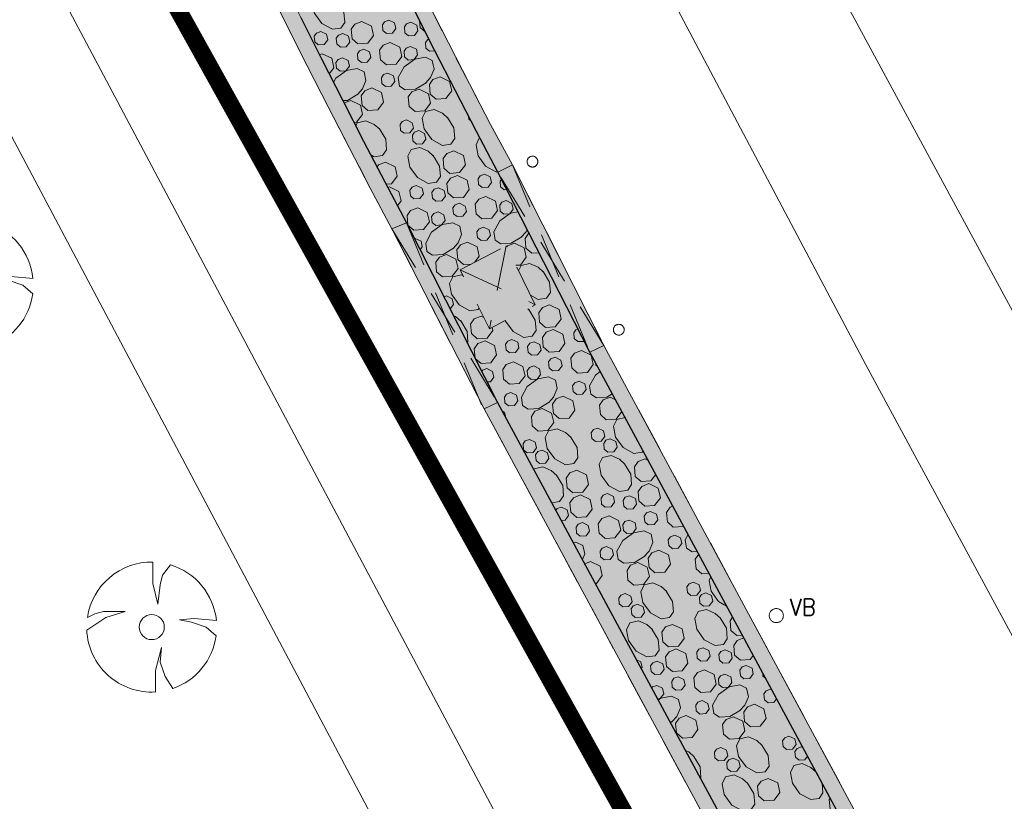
# Model space of a CAD drawing. Header units: metres. Extents: x 148376 to 148659, y 486220 to 486523.
# Tile 16 of 22: x 148426 to 148460, y 486405 to 486432. Entities that reach past the tile are written whole.
import ezdxf

# ---------------------------------------------------------------- set-up
doc = ezdxf.new("R2010")
doc.units = ezdxf.units.M
doc.header["$MEASUREMENT"] = 0
doc.linetypes.add('DGN Style 2', pattern=[2.6208, 1.57248, -1.04832])
for name, color, linetype, lineweight in [('008 Betongrassteen gras', 254, 'Continuous', 0), ('BWR-best-situatie', 2, 'Continuous', 13), ('BWR-nieuw-raster-asfaltweg 60%', 253, 'Continuous', 30), ('BWR-nieuw-raster-betongranulaat 20%', 254, 'Continuous', 30), ('BWR-verw-situatie', 214, 'DGN Style 2', 13), ('TOP-L-topo objecten punt', 7, 'Continuous', 0), ('TOP-L-topo objecten vlak', 7, 'Continuous', 0), ('WVB-alg-werkgrens', 6, 'Continuous', 53), ('WVB-pen-dik 013', 1, 'Continuous', 0), ('WVB-raster-80%', 252, 'Continuous', 30)]:
    doc.layers.add(name, color=color, linetype=linetype, lineweight=lineweight)
doc.styles.add('Style-STANDARD', font='STANDARD.shx')

# ---------------------------------------------------------------- blocks, each defined once
blk = doc.blocks.new('BBOOM')
at = {"layer": 'BWR-best-situatie'}
for p, q in [((0.016, 0.603), (0.016, 0.9)), ((0.016, 0.804), (0.016, 0.871)), ((0.26, 0.861), (0.15, 0.72)), ((0.15, 0.72), (0.116, 0.586)), ((0.083, 0.318), (0.016, 0.603)), ((0.116, 0.586), (0.083, 0.318)), ((-0.787, 0.185), (-0.89, 0.134)), ((-0.67, 0.217), (-0.787, 0.185)), ((-0.368, 0.218), (-0.67, 0.217)), ((-0.637, 0.135), (-0.368, 0.218)), ((-0.9, -0.042), (-0.637, 0.135)), ((0.384, 0.1), (0.586, 0.117)), ((0.551, 0.067), (0.384, 0.1)), ((0.752, 0), (0.551, 0.067)), ((0.586, 0.117), (0.895, 0.092)), ((0.89, -0.121), (0.752, 0)), ((0.133, -0.283), (0.05, -0.603)), ((0.116, -0.484), (0.133, -0.283)), ((0.184, -0.685), (0.116, -0.484)), ((0.05, -0.603), (0.051, -0.899)), ((0.293, -0.851), (0.184, -0.685))]:
    blk.add_line(p, q, dxfattribs=at)
blk.add_circle((0, 0), 0.174, dxfattribs=at)
for start, end in [(88.9495, 171.4867), (5.8447, 73.1614), (182.6375, 273.2485), (289.0687, 352.197)]:
    blk.add_arc((-0.001, 0), 0.9, start, end, dxfattribs=at)
blk = doc.blocks.new('10')
at = {"color": 0, "linetype": 'ByBlock', "lineweight": -2}
blk.add_circle((0, 0), 0.125, dxfattribs=at)
blk = doc.blocks.new('14_1')
at = {"color": 0, "linetype": 'ByBlock', "lineweight": -2}
blk.add_circle((0, 0), 0.25, dxfattribs=at)
at = {"color": 0, "linetype": 'ByBlock', "lineweight": -2, "style": 'Style-STANDARD'}
blk.add_text('VB', height=0.6, dxfattribs=at).set_placement((0.483, 0))

msp = doc.modelspace()

# ---------------------------------------------------------------- hatches: boundary and pattern name
at = {"layer": 'BWR-nieuw-raster-asfaltweg 60%', "extrusion": (0, 0, -1)}
h = msp.add_hatch(color=256, dxfattribs=at)
h.paths.add_polyline_path([(-148500.629, 486315.996, 0.075791), (-148502.133, 486317.881), (-148492.925, 486333.76), (-148445.954, 486420.921), (-148442.772, 486427.144), (-148442.034, 486428.549), (-148441.303, 486429.958), (-148440.579, 486431.37), (-148439.862, 486432.785), (-148439.151, 486434.204), (-148438.447, 486435.626), (-148437.75, 486437.052), (-148437.06, 486438.481), (-148436.376, 486439.913), (-148435.7, 486441.349), (-148435.03, 486442.787), (-148434.367, 486444.229), (-148433.711, 486445.674), (-148433.062, 486447.122), (-148432.42, 486448.574), (-148431.785, 486450.028), (-148431.157, 486451.485), (-148430.536, 486452.946), (-148429.922, 486454.409), (-148429.847, 486454.591), (-148426.813, 486452.432), (-148427.269, 486451.348), (-148427.895, 486449.879), (-148428.529, 486448.413), (-148429.169, 486446.95), (-148429.816, 486445.49), (-148430.471, 486444.033), (-148431.132, 486442.58), (-148431.801, 486441.129), (-148432.476, 486439.682), (-148433.159, 486438.238), (-148433.848, 486436.797), (-148434.544, 486435.36), (-148435.247, 486433.926), (-148435.957, 486432.496), (-148436.674, 486431.068), (-148437.398, 486429.645), (-148438.128, 486428.225), (-148438.866, 486426.808), (-148439.61, 486425.395), (-148442.766, 486419.177), (-148489.781, 486332.064), (-148495.164, 486322.16), (-148496.07, 486320.429), (-148496.893, 486318.657), (-148497.719, 486316.637)])
h.paths.add_polyline_path([(-148442.486, 486421.728), (-148444.068, 486422.559), (-148443.063, 486424.594), (-148441.463, 486423.767)], flags=16)
at = {"layer": 'BWR-nieuw-raster-betongranulaat 20%', "extrusion": (0, 0, -1)}
msp.add_hatch(color=256, dxfattribs=at).paths.add_polyline_path([(-148500.629, 486315.996, 0.190299), (-148505.225, 486319.658), (-148509.534, 486320.975), (-148505.408, 486321.923), (-148505.262, 486321.958), (-148504.823, 486322.074), (-148504.388, 486322.206), (-148503.958, 486322.352), (-148503.534, 486322.514), (-148503.115, 486322.691), (-148502.703, 486322.882), (-148502.298, 486323.088), (-148501.9, 486323.308), (-148501.511, 486323.542), (-148501.129, 486323.789), (-148500.757, 486324.05), (-148500.394, 486324.323), (-148500.041, 486324.609), (-148499.699, 486324.908), (-148499.367, 486325.218), (-148499.046, 486325.54), (-148498.737, 486325.873), (-148498.439, 486326.216), (-148498.154, 486326.57), (-148497.882, 486326.934), (-148495.739, 486329.93), (-148495.299, 486329.666), (-148492.925, 486333.76), (-148445.954, 486420.921), (-148442.772, 486427.144), (-148442.034, 486428.549), (-148441.303, 486429.958), (-148440.579, 486431.37), (-148439.862, 486432.785), (-148439.151, 486434.204), (-148438.447, 486435.626), (-148437.75, 486437.052), (-148437.06, 486438.481), (-148436.376, 486439.913), (-148435.7, 486441.349), (-148435.03, 486442.787), (-148434.367, 486444.229), (-148433.711, 486445.674), (-148433.062, 486447.122), (-148432.42, 486448.574), (-148431.785, 486450.028), (-148431.157, 486451.485), (-148430.536, 486452.946), (-148429.922, 486454.409), (-148429.847, 486454.591), (-148426.813, 486452.432), (-148427.269, 486451.348), (-148427.895, 486449.879), (-148428.529, 486448.413), (-148429.169, 486446.95), (-148429.816, 486445.49), (-148430.471, 486444.033), (-148431.132, 486442.58), (-148431.801, 486441.129), (-148432.476, 486439.682), (-148433.159, 486438.238), (-148433.848, 486436.797), (-148434.544, 486435.36), (-148435.247, 486433.926), (-148435.957, 486432.496), (-148436.674, 486431.068), (-148437.398, 486429.645), (-148438.128, 486428.225), (-148438.866, 486426.808), (-148439.61, 486425.395), (-148442.766, 486419.177), (-148489.781, 486332.064), (-148495.164, 486322.16), (-148496.07, 486320.429), (-148496.893, 486318.657), (-148497.719, 486316.637)])
at = {"layer": 'WVB-raster-80%', "lineweight": 0}
for points in [[(148430.293, 486454.908), (148429.847, 486454.591), (148429.922, 486454.409), (148430.536, 486452.946), (148431.157, 486451.485), (148431.785, 486450.028), (148432.42, 486448.574), (148433.062, 486447.122), (148433.711, 486445.674), (148434.367, 486444.229), (148435.03, 486442.787), (148435.7, 486441.349), (148436.376, 486439.913), (148437.06, 486438.481), (148437.75, 486437.052), (148438.447, 486435.626), (148439.151, 486434.204), (148439.862, 486432.785), (148440.579, 486431.37), (148441.303, 486429.958), (148442.034, 486428.549), (148442.772, 486427.144), (148443.279, 486427.398), (148442.52, 486428.791), (148441.786, 486430.203), (148441.059, 486431.618), (148440.339, 486433.037), (148439.626, 486434.459), (148438.92, 486435.884), (148438.221, 486437.313), (148437.528, 486438.746), (148436.843, 486440.181), (148436.164, 486441.62), (148435.493, 486443.063), (148434.828, 486444.508), (148434.171, 486445.957), (148433.52, 486447.409), (148432.876, 486448.863), (148432.24, 486450.321), (148431.611, 486451.783), (148430.988, 486453.247), (148430.373, 486454.714)], [(148426.813, 486452.432), (148426.349, 486452.101), (148426.807, 486451.012), (148427.431, 486449.55), (148428.062, 486448.091), (148428.7, 486446.635), (148429.345, 486445.182), (148429.997, 486443.732), (148430.656, 486442.286), (148431.322, 486440.842), (148431.995, 486439.402), (148432.674, 486437.965), (148433.361, 486436.531), (148434.054, 486435.101), (148434.755, 486433.674), (148435.462, 486432.25), (148436.176, 486430.83), (148436.897, 486429.413), (148437.624, 486428), (148438.359, 486426.59), (148439.107, 486425.187), (148439.61, 486425.395), (148438.866, 486426.808), (148438.128, 486428.225), (148437.398, 486429.645), (148436.674, 486431.068), (148435.957, 486432.496), (148435.247, 486433.926), (148434.544, 486435.36), (148433.848, 486436.797), (148433.159, 486438.238), (148432.476, 486439.682), (148431.801, 486441.129), (148431.132, 486442.58), (148430.471, 486444.033), (148429.816, 486445.49), (148429.169, 486446.95), (148428.529, 486448.413), (148427.895, 486449.879), (148427.269, 486451.348)], [(148446.445, 486421.144), (148493.377, 486334.1), (148495.739, 486329.93), (148495.299, 486329.666), (148492.925, 486333.76), (148445.954, 486420.921)], [(148442.766, 486419.177), (148489.781, 486332.064), (148495.164, 486322.16), (148496.07, 486320.429), (148496.893, 486318.657), (148497.719, 486316.637), (148497.209, 486316.442), (148496.887, 486317.254), (148496.55, 486318.059), (148496.198, 486318.858), (148495.831, 486319.651), (148495.45, 486320.437), (148495.321, 486320.691), (148489.319, 486331.796), (148464.831, 486377.189), (148442.299, 486418.955)]]:
    msp.add_hatch(color=256, dxfattribs=at).paths.add_polyline_path(points, flags=0)

# ---------------------------------------------------------------- linework, layer by layer
at = {"layer": '008 Betongrassteen gras', "flags": 128}
for points in [[(148443.279, 486427.398), (148446.445, 486421.144), (148445.954, 486420.921), (148442.772, 486427.144)], [(148439.61, 486425.395), (148442.766, 486419.177), (148442.299, 486418.955), (148439.107, 486425.187)]]:
    msp.add_lwpolyline(points, close=True, dxfattribs=at)
at = {"layer": '008 Betongrassteen gras'}
for points in [[(148443.279, 486427.398), (148446.445, 486421.144), (148442.772, 486427.144), (148445.954, 486420.921)], [(148439.61, 486425.395), (148442.766, 486419.177), (148439.107, 486425.187), (148442.299, 486418.955)]]:
    msp.add_solid(points, dxfattribs=at)
at = {"layer": 'BWR-nieuw-raster-betongranulaat 20%', "flags": 128}
for points in [[(148492.925, 486333.76), (148445.954, 486420.921), (148442.772, 486427.144), (148442.034, 486428.549), (148441.303, 486429.958), (148440.579, 486431.37), (148439.862, 486432.785)], [(148435.957, 486432.496), (148436.674, 486431.068), (148437.398, 486429.645), (148438.128, 486428.225), (148438.866, 486426.808), (148439.61, 486425.395), (148442.766, 486419.177), (148489.781, 486332.064)]]:
    msp.add_lwpolyline(points, dxfattribs=at)
at = {"layer": 'BWR-verw-situatie'}
for p, q in [((148446.445, 486421.144), (148442.772, 486427.144)), ((148443.279, 486427.398), (148446.445, 486421.144)), ((148443.279, 486427.398), (148445.954, 486420.921)), ((148439.107, 486425.187), (148442.766, 486419.177)), ((148439.61, 486425.395), (148442.211, 486419.094)), ((148443.063, 486424.594), (148442.486, 486421.728)), ((148441.463, 486423.767), (148444.068, 486422.559))]:
    msp.add_line(p, q, dxfattribs=at)
at = {"layer": 'BWR-verw-situatie', "flags": 128}
for points in [[(148443.279, 486427.398), (148442.52, 486428.791), (148441.786, 486430.203), (148441.059, 486431.618), (148440.339, 486433.037), (148439.626, 486434.459), (148438.92, 486435.884), (148438.221, 486437.313), (148437.528, 486438.746), (148436.843, 486440.181), (148436.164, 486441.62), (148435.493, 486443.063), (148434.828, 486444.508), (148434.171, 486445.957), (148433.52, 486447.409), (148432.876, 486448.863), (148432.24, 486450.321), (148431.611, 486451.783), (148430.988, 486453.247), (148430.373, 486454.714), (148430.293, 486454.908)], [(148445.954, 486420.921), (148442.772, 486427.144), (148442.034, 486428.549), (148441.303, 486429.958), (148440.579, 486431.37), (148439.862, 486432.785), (148439.151, 486434.204), (148438.447, 486435.626), (148437.75, 486437.052), (148437.06, 486438.481), (148436.376, 486439.913), (148435.7, 486441.349), (148435.03, 486442.787), (148434.367, 486444.229), (148433.711, 486445.674), (148433.062, 486447.122), (148432.42, 486448.574), (148431.785, 486450.028), (148431.157, 486451.485), (148430.536, 486452.946), (148429.922, 486454.409), (148429.847, 486454.591)], [(148426.813, 486452.432), (148427.269, 486451.348), (148427.895, 486449.879), (148428.529, 486448.413), (148429.169, 486446.95), (148429.816, 486445.49), (148430.471, 486444.033), (148431.132, 486442.58), (148431.801, 486441.129), (148432.476, 486439.682), (148433.159, 486438.238), (148433.848, 486436.797), (148434.544, 486435.36), (148435.247, 486433.926), (148435.957, 486432.496), (148436.674, 486431.068), (148437.398, 486429.645), (148438.128, 486428.225), (148438.866, 486426.808), (148439.61, 486425.395), (148442.766, 486419.177)], [(148442.299, 486418.955), (148439.107, 486425.187), (148438.359, 486426.59), (148437.624, 486428), (148436.897, 486429.413), (148436.176, 486430.83), (148435.462, 486432.25), (148434.755, 486433.674), (148434.054, 486435.101), (148433.361, 486436.531), (148432.674, 486437.965), (148431.995, 486439.402), (148431.322, 486440.842), (148430.656, 486442.286), (148429.997, 486443.732), (148429.345, 486445.182), (148428.7, 486446.635), (148428.062, 486448.091), (148427.431, 486449.55), (148426.807, 486451.012), (148426.349, 486452.101)], [(148443.279, 486427.398), (148442.772, 486427.144)], [(148439.61, 486425.395), (148439.107, 486425.187)], [(148441.463, 486423.767), (148443.063, 486424.594), (148444.068, 486422.559), (148442.486, 486421.728), (148441.463, 486423.767)], [(148446.445, 486421.144), (148445.954, 486420.921)], [(148495.739, 486329.93), (148493.377, 486334.1), (148446.445, 486421.144)], [(148445.954, 486420.921), (148492.925, 486333.76)], [(148442.766, 486419.177), (148442.299, 486418.955)], [(148442.299, 486418.955), (148464.831, 486377.189), (148489.319, 486331.796), (148495.321, 486320.691), (148495.45, 486320.437), (148495.831, 486319.651), (148496.198, 486318.858), (148496.55, 486318.059), (148496.887, 486317.254), (148497.209, 486316.442), (148497.719, 486316.637)], [(148489.781, 486332.064), (148442.766, 486419.177)]]:
    msp.add_lwpolyline(points, dxfattribs=at)
at = {"layer": 'TOP-L-topo objecten vlak', "color": 7, "linetype": 'Continuous', "lineweight": 0}
for p, q in [((148437.254, 486455.008), (148455.504, 486420.483)), ((148455.504, 486420.483), (148484.122, 486367.488))]:
    msp.add_line(p, q, dxfattribs=at)
at = {"layer": 'TOP-L-topo objecten vlak', "color": 7, "linetype": 'Continuous', "lineweight": 0, "flags": 128}
for points in [[(148503.612, 486345.939), (148478.295, 486389.617), (148453.988, 486434.557), (148453.29, 486435.872), (148452.598, 486437.19), (148451.913, 486438.511), (148451.233, 486439.836), (148450.561, 486441.164), (148449.894, 486442.495), (148449.234, 486443.829), (148448.58, 486445.166), (148447.932, 486446.506), (148447.291, 486447.85), (148446.657, 486449.196), (148446.029, 486450.546), (148445.407, 486451.898), (148444.791, 486453.254), (148444.182, 486454.612), (148443.58, 486455.973), (148442.984, 486457.337), (148442.395, 486458.704), (148441.812, 486460.074), (148441.235, 486461.446), (148440.836, 486462.412)], [(148505.676, 486287.346), (148469.909, 486354.117), (148453.54, 486384.54), (148422.92, 486442.18), (148420.555, 486447.977)], [(148406.324, 486437.848), (148407.522, 486436.059), (148418.79, 486441.88), (148449.9, 486383.18), (148466.965, 486351.489), (148502.277, 486285.326), (148505.676, 486287.346)]]:
    msp.add_lwpolyline(points, dxfattribs=at)
at = {"layer": 'WVB-alg-werkgrens', "const_width": 0.6, "flags": 128}
msp.add_lwpolyline([(148506.104, 486508.865), (148423.293, 486449.926), (148426.091, 486442.867), (148493.316, 486321.893), (148496.929, 486314.455), (148499.133, 486306.414), (148504.594, 486307.5), (148504.092, 486310.782), (148504.462, 486313.27), (148509.498, 486312.492), (148512.324, 486311.695), (148517.552, 486309.066), (148519.876, 486305.59), (148520.754, 486301.392), (148537.035, 486297.096), (148544.596, 486319.541), (148551.173, 486330.095), (148556.052, 486340.326), (148570.936, 486361.307), (148572.849, 486387.026)], close=True, dxfattribs=at)
at = {"layer": 'WVB-pen-dik 013'}
for p, q in [((148436.601, 486431.213), (148436.69, 486431.246)), ((148437.451, 486429.543), (148437.683, 486429.629)), ((148438.965, 486426.62), (148439.018, 486426.64)), ((148439.889, 486424.845), (148439.915, 486424.855)), ((148440.911, 486422.832), (148440.991, 486422.862)), ((148443.805, 486422.421), (148443.86, 486422.372)), ((148442.199, 486422.16), (148442.291, 486422.116)), ((148446.664, 486419.356), (148446.844, 486419.269)), ((148447.87, 486417.219), (148447.976, 486417.168)), ((148445.78, 486413.592), (148445.985, 486413.67)), ((148452.206, 486409.249), (148452.258, 486409.224)), ((148448.808, 486408.13), (148448.748, 486408.094)), ((148453.282, 486407.256), (148453.331, 486407.231)), ((148453.777, 486406.39), (148453.843, 486406.281))]:
    msp.add_line(p, q, dxfattribs=at)
at = {"layer": 'WVB-pen-dik 013', "flags": 128}
for points in [[(148437.227, 486433.053), (148437.447, 486432.689), (148437.474, 486432.329), (148437.339, 486432.131), (148437.052, 486432.091), (148436.679, 486432.293), (148436.415, 486432.657), (148436.348, 486433.031), (148436.461, 486433.268), (148436.759, 486433.335), (148437.052, 486433.206), (148437.239, 486433.037)], [(148438.068, 486432.364), (148438.397, 486432.203), (148438.471, 486431.876), (148438.27, 486431.607), (148437.931, 486431.586), (148437.727, 486431.763), (148437.695, 486432.092), (148437.82, 486432.27), (148438.068, 486432.364)], [(148439.001, 486432.41), (148439.199, 486432.313), (148439.244, 486432.118), (148439.124, 486431.956), (148438.918, 486431.945), (148438.795, 486432.049), (148438.779, 486432.249), (148438.853, 486432.355), (148439.001, 486432.41)], [(148439.764, 486432.334), (148439.964, 486432.24), (148440.007, 486432.042), (148439.887, 486431.88), (148439.681, 486431.869), (148439.559, 486431.975), (148439.542, 486432.173), (148439.615, 486432.281), (148439.764, 486432.334)], [(148440.255, 486432.009), (148440.087, 486432.154), (148440.065, 486432.384)], [(148436.641, 486432.018), (148436.839, 486431.922), (148436.884, 486431.727), (148436.764, 486431.565), (148436.558, 486431.553), (148436.434, 486431.657), (148436.419, 486431.857), (148436.493, 486431.963), (148436.641, 486432.018)], [(148437.403, 486431.942), (148437.604, 486431.849), (148437.647, 486431.65), (148437.527, 486431.489), (148437.321, 486431.477), (148437.199, 486431.584), (148437.182, 486431.781), (148437.255, 486431.889), (148437.403, 486431.942)], [(148439.05, 486431.637), (148439.381, 486431.479), (148439.453, 486431.149), (148439.252, 486430.883), (148438.913, 486430.86), (148438.709, 486431.036), (148438.68, 486431.368), (148438.805, 486431.546), (148439.05, 486431.637)], [(148440.594, 486431.341), (148440.409, 486431.331), (148440.285, 486431.434), (148440.27, 486431.635), (148440.344, 486431.741), (148440.384, 486431.755)], [(148436.69, 486431.246), (148437.021, 486431.088), (148437.093, 486430.758), (148436.937, 486430.551)], [(148438.131, 486431.404), (148438.33, 486431.308), (148438.375, 486431.112), (148438.255, 486430.95), (148438.049, 486430.939), (148437.925, 486431.043), (148437.91, 486431.243), (148437.983, 486431.349), (148438.131, 486431.404)], [(148439.753, 486431.496), (148439.952, 486431.399), (148439.994, 486431.204), (148439.874, 486431.042), (148439.671, 486431.028), (148439.547, 486431.134), (148439.529, 486431.332), (148439.603, 486431.44), (148439.753, 486431.496)], [(148437.393, 486431.104), (148437.591, 486431.008), (148437.634, 486430.812), (148437.514, 486430.65), (148437.311, 486430.637), (148437.187, 486430.743), (148437.169, 486430.94), (148437.242, 486431.049), (148437.393, 486431.104)], [(148440.288, 486430.244), (148439.926, 486430.024), (148439.563, 486429.999), (148439.369, 486430.129), (148439.326, 486430.419), (148439.531, 486430.79), (148439.895, 486431.055), (148440.266, 486431.122), (148440.503, 486431.007), (148440.57, 486430.714), (148440.444, 486430.419), (148440.272, 486430.231)], [(148437.09, 486430.251), (148437.17, 486430.398), (148437.534, 486430.664), (148437.906, 486430.73), (148438.143, 486430.615), (148438.209, 486430.322), (148438.083, 486430.027), (148437.912, 486429.839)], [(148438.965, 486430.579), (148439.163, 486430.483), (148439.206, 486430.287), (148439.086, 486430.125), (148438.883, 486430.112), (148438.759, 486430.218), (148438.741, 486430.415), (148438.815, 486430.524), (148438.965, 486430.579)], [(148440.775, 486430.451), (148441.104, 486430.29), (148441.178, 486429.963), (148440.977, 486429.694), (148440.638, 486429.673), (148440.434, 486429.85), (148440.402, 486430.179), (148440.527, 486430.357), (148440.775, 486430.451)], [(148437.928, 486429.852), (148437.566, 486429.632), (148437.41, 486429.622)], [(148438.415, 486430.06), (148438.743, 486429.899), (148438.818, 486429.572), (148438.617, 486429.302), (148438.278, 486429.282), (148438.074, 486429.458), (148438.042, 486429.787), (148438.167, 486429.965), (148438.415, 486430.06)], [(148440.044, 486430.021), (148440.374, 486429.863), (148440.446, 486429.535), (148440.245, 486429.266), (148439.907, 486429.243), (148439.702, 486429.419), (148439.673, 486429.751), (148439.798, 486429.929), (148440.044, 486430.021)], [(148437.683, 486429.629), (148438.014, 486429.471), (148438.086, 486429.143), (148437.885, 486428.874), (148437.797, 486428.868)], [(148441.033, 486429.037), (148441.253, 486428.676), (148441.28, 486428.313), (148441.145, 486428.118), (148440.856, 486428.075), (148440.485, 486428.279), (148440.221, 486428.644), (148440.152, 486429.015), (148440.267, 486429.252), (148440.563, 486429.319), (148440.858, 486429.193), (148441.046, 486429.021)], [(148437.856, 486428.755), (148437.907, 486428.86), (148438.203, 486428.927), (148438.497, 486428.801), (148438.685, 486428.63)], [(148439.61, 486428.955), (148439.808, 486428.859), (148439.853, 486428.664), (148439.73, 486428.504), (148439.527, 486428.491), (148439.403, 486428.594), (148439.388, 486428.794), (148439.462, 486428.9), (148439.61, 486428.955)], [(148441.841, 486428.921), (148441.764, 486428.986), (148441.756, 486429.085)], [(148438.673, 486428.645), (148438.892, 486428.284), (148438.92, 486427.921), (148438.785, 486427.726), (148438.495, 486427.683), (148438.376, 486427.749)], [(148440.041, 486428.586), (148440.237, 486428.489), (148440.282, 486428.294), (148440.162, 486428.132), (148439.956, 486428.121), (148439.834, 486428.227), (148439.817, 486428.425), (148439.89, 486428.531), (148440.041, 486428.586)], [(148442.766, 486427.157), (148442.722, 486427.151), (148442.349, 486427.352), (148442.086, 486427.717), (148442.019, 486428.091), (148442.131, 486428.327), (148442.148, 486428.331)], [(148440.537, 486427.72), (148440.757, 486427.357), (148440.784, 486426.996), (148440.649, 486426.799), (148440.362, 486426.759), (148439.989, 486426.96), (148439.726, 486427.325), (148439.658, 486427.699), (148439.771, 486427.936), (148440.069, 486428.003), (148440.362, 486427.874), (148440.549, 486427.705)], [(148441.25, 486427.884), (148441.58, 486427.726), (148441.652, 486427.396), (148441.451, 486427.13), (148441.113, 486427.106), (148440.908, 486427.283), (148440.879, 486427.615), (148441.004, 486427.793), (148441.25, 486427.884)], [(148438.594, 486427.331), (148438.643, 486427.401), (148438.889, 486427.493)], [(148438.889, 486427.493), (148439.22, 486427.335), (148439.292, 486427.005), (148439.091, 486426.738), (148438.909, 486426.726)], [(148441.378, 486427.031), (148441.707, 486426.871), (148441.781, 486426.543), (148441.58, 486426.274), (148441.241, 486426.254), (148441.037, 486426.43), (148441.005, 486426.759), (148441.131, 486426.937), (148441.378, 486427.031)], [(148442.311, 486427.077), (148442.509, 486426.981), (148442.555, 486426.786), (148442.434, 486426.624), (148442.228, 486426.612), (148442.105, 486426.716), (148442.089, 486426.916), (148442.163, 486427.022), (148442.311, 486427.077)], [(148443.08, 486426.541), (148442.991, 486426.536), (148442.87, 486426.643), (148442.852, 486426.84), (148442.895, 486426.904)], [(148439.018, 486426.64), (148439.346, 486426.479), (148439.421, 486426.152), (148439.298, 486425.987)], [(148439.951, 486426.686), (148440.149, 486426.589), (148440.194, 486426.394), (148440.074, 486426.232), (148439.868, 486426.221), (148439.745, 486426.324), (148439.729, 486426.525), (148439.803, 486426.631), (148439.951, 486426.686)], [(148440.714, 486426.609), (148440.914, 486426.516), (148440.957, 486426.318), (148440.837, 486426.156), (148440.631, 486426.145), (148440.509, 486426.251), (148440.492, 486426.448), (148440.565, 486426.557), (148440.714, 486426.609)], [(148442.361, 486426.305), (148442.691, 486426.147), (148442.763, 486425.817), (148442.562, 486425.55), (148442.224, 486425.527), (148442.019, 486425.703), (148441.99, 486426.036), (148442.115, 486426.213), (148442.361, 486426.305)], [(148443.063, 486426.163), (148443.262, 486426.067), (148443.304, 486425.871), (148443.184, 486425.709), (148442.981, 486425.696), (148442.857, 486425.802), (148442.84, 486425.999), (148442.913, 486426.108), (148443.063, 486426.163)], [(148440, 486425.913), (148440.331, 486425.755), (148440.403, 486425.425), (148440.202, 486425.159), (148439.863, 486425.135), (148439.659, 486425.312), (148439.629, 486425.644), (148439.755, 486425.822), (148440, 486425.913)], [(148440.703, 486425.771), (148440.902, 486425.675), (148440.944, 486425.479), (148440.824, 486425.318), (148440.621, 486425.304), (148440.497, 486425.41), (148440.479, 486425.608), (148440.553, 486425.716), (148440.703, 486425.771)], [(148441.441, 486426.071), (148441.64, 486425.975), (148441.685, 486425.78), (148441.565, 486425.618), (148441.359, 486425.607), (148441.235, 486425.71), (148441.22, 486425.91), (148441.293, 486426.016), (148441.441, 486426.071)], [(148443.598, 486424.911), (148443.237, 486424.692), (148442.873, 486424.667), (148442.679, 486424.797), (148442.636, 486425.086), (148442.841, 486425.457), (148443.205, 486425.723), (148443.474, 486425.771)], [(148441.238, 486424.52), (148440.876, 486424.3), (148440.513, 486424.275), (148440.319, 486424.405), (148440.276, 486424.694), (148440.481, 486425.065), (148440.845, 486425.331), (148441.216, 486425.398), (148441.453, 486425.283), (148441.52, 486424.99), (148441.394, 486424.695), (148441.222, 486424.507)], [(148442.275, 486425.247), (148442.474, 486425.15), (148442.516, 486424.955), (148442.396, 486424.793), (148442.193, 486424.779), (148442.069, 486424.886), (148442.051, 486425.083), (148442.125, 486425.191), (148442.275, 486425.247)], [(148443.786, 486425.161), (148443.754, 486425.087), (148443.582, 486424.898)], [(148439.915, 486424.855), (148440.113, 486424.759), (148440.156, 486424.563), (148440.083, 486424.464)], [(148444.198, 486424.356), (148443.949, 486424.341), (148443.744, 486424.517), (148443.713, 486424.847), (148443.838, 486425.024), (148443.853, 486425.03)], [(148441.846, 486423.965), (148441.588, 486423.949), (148441.384, 486424.126), (148441.352, 486424.455), (148441.477, 486424.633), (148441.725, 486424.727)], [(148441.725, 486424.727), (148442.054, 486424.566), (148442.128, 486424.239), (148441.972, 486424.03)], [(148443.081, 486424.558), (148443.108, 486424.597), (148443.354, 486424.688)], [(148443.354, 486424.688), (148443.684, 486424.53), (148443.756, 486424.203), (148443.555, 486423.933), (148443.395, 486423.922)], [(148440.993, 486424.297), (148441.324, 486424.138), (148441.396, 486423.811), (148441.195, 486423.542), (148440.856, 486423.519), (148440.652, 486423.695), (148440.623, 486424.027), (148440.748, 486424.205), (148440.993, 486424.297)], [(148443.488, 486423.734), (148443.578, 486423.919), (148443.873, 486423.986), (148444.168, 486423.86), (148444.356, 486423.689)], [(148442.128, 486422.442), (148442.095, 486422.394), (148441.805, 486422.351), (148441.434, 486422.555), (148441.171, 486422.92), (148441.102, 486423.291), (148441.217, 486423.528), (148441.513, 486423.595), (148441.56, 486423.575)], [(148444.343, 486423.704), (148444.563, 486423.343), (148444.59, 486422.98), (148444.455, 486422.785), (148444.166, 486422.742), (148443.907, 486422.885)], [(148440.757, 486423.135), (148440.758, 486423.135), (148440.759, 486423.132)], [(148440.991, 486422.862), (148441.187, 486422.765), (148441.232, 486422.57), (148441.12, 486422.419)], [(148443.847, 486422.388), (148444.067, 486422.024), (148444.094, 486421.664), (148443.959, 486421.466), (148443.672, 486421.426), (148443.299, 486421.628), (148443.036, 486421.992), (148443.032, 486422.015)], [(148444.56, 486422.552), (148444.89, 486422.394), (148444.963, 486422.064), (148444.761, 486421.797), (148444.423, 486421.774), (148444.219, 486421.95), (148444.189, 486422.282), (148444.314, 486422.46), (148444.56, 486422.552)], [(148441.242, 486422.181), (148441.312, 486422.15), (148441.499, 486421.981)], [(148442.579, 486421.777), (148442.602, 486421.672), (148442.401, 486421.405), (148442.062, 486421.382), (148441.858, 486421.559), (148441.829, 486421.891), (148441.954, 486422.069), (148442.199, 486422.16)], [(148441.487, 486421.996), (148441.707, 486421.632), (148441.734, 486421.272), (148441.716, 486421.246)], [(148444.689, 486421.699), (148445.017, 486421.538), (148445.091, 486421.211), (148444.89, 486420.942), (148444.552, 486420.921), (148444.347, 486421.097), (148444.316, 486421.427), (148444.441, 486421.605), (148444.689, 486421.699)], [(148445.756, 486421.307), (148445.745, 486421.291), (148445.539, 486421.28), (148445.415, 486421.384), (148445.4, 486421.584), (148445.473, 486421.69), (148445.547, 486421.717)], [(148443.261, 486421.353), (148443.459, 486421.257), (148443.504, 486421.061), (148443.384, 486420.9), (148443.178, 486420.888), (148443.055, 486420.992), (148443.039, 486421.192), (148443.113, 486421.298), (148443.261, 486421.353)], [(148441.987, 486420.713), (148441.955, 486421.035), (148442.08, 486421.213), (148442.328, 486421.307)], [(148442.328, 486421.307), (148442.657, 486421.146), (148442.731, 486420.819), (148442.53, 486420.55), (148442.191, 486420.529), (148441.992, 486420.701)], [(148444.024, 486421.277), (148444.224, 486421.183), (148444.267, 486420.985), (148444.147, 486420.823), (148443.941, 486420.812), (148443.82, 486420.919), (148443.802, 486421.116), (148443.875, 486421.224), (148444.024, 486421.277)], [(148444.752, 486420.739), (148444.95, 486420.642), (148444.995, 486420.447), (148444.875, 486420.285), (148444.669, 486420.274), (148444.545, 486420.378), (148444.53, 486420.578), (148444.604, 486420.684), (148444.752, 486420.739)], [(148445.671, 486420.972), (148446.001, 486420.814), (148446.074, 486420.484), (148445.872, 486420.218), (148445.534, 486420.194), (148445.33, 486420.371), (148445.3, 486420.703), (148445.425, 486420.881), (148445.671, 486420.972)], [(148442.218, 486420.256), (148442.243, 486420.292), (148442.391, 486420.347)], [(148442.391, 486420.347), (148442.59, 486420.251), (148442.635, 486420.056), (148442.515, 486419.894), (148442.405, 486419.888)], [(148443.311, 486420.581), (148443.641, 486420.423), (148443.713, 486420.093), (148443.512, 486419.826), (148443.174, 486419.803), (148442.969, 486419.979), (148442.94, 486420.311), (148443.065, 486420.489), (148443.311, 486420.581)], [(148444.013, 486420.439), (148444.212, 486420.343), (148444.254, 486420.147), (148444.134, 486419.985), (148443.931, 486419.972), (148443.807, 486420.078), (148443.79, 486420.275), (148443.863, 486420.383), (148444.013, 486420.439)], [(148446.223, 486420.422), (148446.167, 486420.469), (148446.161, 486420.536)], [(148444.548, 486419.187), (148444.186, 486418.967), (148443.823, 486418.943), (148443.629, 486419.073), (148443.586, 486419.362), (148443.791, 486419.733), (148444.155, 486419.999), (148444.526, 486420.065), (148444.763, 486419.95), (148444.83, 486419.657), (148444.704, 486419.362), (148444.532, 486419.174)], [(148446.734, 486419.473), (148446.547, 486419.359), (148446.183, 486419.334), (148445.989, 486419.464), (148445.947, 486419.754), (148446.151, 486420.125), (148446.318, 486420.246)], [(148445.585, 486419.914), (148445.784, 486419.818), (148445.826, 486419.622), (148445.706, 486419.46), (148445.503, 486419.447), (148445.379, 486419.553), (148445.362, 486419.75), (148445.435, 486419.859), (148445.585, 486419.914)], [(148443.225, 486419.522), (148443.424, 486419.426), (148443.466, 486419.23), (148443.346, 486419.069), (148443.143, 486419.055), (148443.019, 486419.161), (148443.001, 486419.359), (148443.075, 486419.467), (148443.225, 486419.522)], [(148445.035, 486419.395), (148445.364, 486419.234), (148445.438, 486418.906), (148445.237, 486418.637), (148444.898, 486418.617), (148444.694, 486418.793), (148444.663, 486419.122), (148444.788, 486419.3), (148445.035, 486419.395)], [(148447.062, 486418.865), (148446.865, 486418.601), (148446.527, 486418.578), (148446.323, 486418.754), (148446.293, 486419.086), (148446.418, 486419.264), (148446.664, 486419.356)], [(148444.304, 486418.964), (148444.634, 486418.806), (148444.706, 486418.478), (148444.505, 486418.209), (148444.167, 486418.186), (148443.962, 486418.363), (148443.933, 486418.695), (148444.058, 486418.873), (148444.304, 486418.964)], [(148442.926, 486418.88), (148443.004, 486418.842), (148443.045, 486418.66)], [(148447.798, 486417.5), (148447.765, 486417.453), (148447.476, 486417.41), (148447.105, 486417.614), (148446.842, 486417.979), (148446.772, 486418.35), (148446.888, 486418.587), (148447.177, 486418.652)], [(148446.23, 486418.29), (148446.428, 486418.194), (148446.473, 486417.999), (148446.35, 486417.839), (148446.147, 486417.825), (148446.024, 486417.929), (148446.008, 486418.129), (148446.082, 486418.235), (148446.23, 486418.29)], [(148445.293, 486417.98), (148445.513, 486417.619), (148445.54, 486417.256), (148445.405, 486417.061), (148445.116, 486417.018), (148444.745, 486417.223), (148444.481, 486417.587), (148444.412, 486417.958), (148444.527, 486418.195), (148444.823, 486418.262), (148445.118, 486418.136), (148445.306, 486417.965)], [(148443.87, 486417.899), (148444.068, 486417.802), (148444.113, 486417.607), (148443.99, 486417.447), (148443.787, 486417.434), (148443.664, 486417.537), (148443.648, 486417.738), (148443.722, 486417.844), (148443.87, 486417.899)], [(148446.661, 486417.921), (148446.857, 486417.824), (148446.902, 486417.629), (148446.782, 486417.467), (148446.576, 486417.456), (148446.455, 486417.562), (148446.437, 486417.76), (148446.511, 486417.866), (148446.661, 486417.921)], [(148444.301, 486417.529), (148444.497, 486417.432), (148444.542, 486417.237), (148444.422, 486417.075), (148444.216, 486417.064), (148444.094, 486417.171), (148444.077, 486417.368), (148444.151, 486417.474), (148444.301, 486417.529)], [(148447.157, 486417.055), (148447.377, 486416.692), (148447.404, 486416.331), (148447.269, 486416.134), (148446.982, 486416.094), (148446.609, 486416.295), (148446.346, 486416.66), (148446.279, 486417.034), (148446.392, 486417.27), (148446.69, 486417.338), (148446.982, 486417.209), (148447.17, 486417.04)], [(148444.02, 486416.854), (148444.031, 486416.879), (148444.329, 486416.946), (148444.622, 486416.817), (148444.81, 486416.648)], [(148448.237, 486416.684), (148448.071, 486416.465), (148447.733, 486416.441), (148447.529, 486416.618), (148447.499, 486416.95), (148447.624, 486417.128), (148447.87, 486417.219)], [(148444.797, 486416.664), (148445.017, 486416.3), (148445.044, 486415.939), (148444.909, 486415.742), (148444.64, 486415.705)], [(148445.51, 486416.828), (148445.84, 486416.67), (148445.912, 486416.339), (148445.711, 486416.073), (148445.373, 486416.05), (148445.168, 486416.226), (148445.139, 486416.558), (148445.264, 486416.736), (148445.51, 486416.828)], [(148447.999, 486416.366), (148448.327, 486416.205), (148448.402, 486415.878), (148448.2, 486415.609), (148447.862, 486415.588), (148447.658, 486415.765), (148447.626, 486416.094), (148447.751, 486416.272), (148447.999, 486416.366)], [(148445.639, 486415.975), (148445.967, 486415.814), (148446.041, 486415.487), (148445.84, 486415.218), (148445.502, 486415.197), (148445.297, 486415.373), (148445.266, 486415.702), (148445.391, 486415.88), (148445.639, 486415.975)], [(148446.571, 486416.02), (148446.77, 486415.924), (148446.815, 486415.729), (148446.694, 486415.567), (148446.489, 486415.556), (148446.365, 486415.659), (148446.349, 486415.86), (148446.423, 486415.966), (148446.571, 486416.02)], [(148447.334, 486415.944), (148447.534, 486415.851), (148447.577, 486415.653), (148447.457, 486415.491), (148447.251, 486415.48), (148447.13, 486415.586), (148447.112, 486415.783), (148447.185, 486415.892), (148447.334, 486415.944)], [(148444.784, 486415.439), (148444.825, 486415.5), (148444.974, 486415.553)], [(148444.974, 486415.553), (148445.174, 486415.459), (148445.217, 486415.261), (148445.097, 486415.099), (148444.971, 486415.092)], [(148449.197, 486414.904), (148449.182, 486414.885), (148448.844, 486414.862), (148448.64, 486415.038), (148448.61, 486415.371), (148448.735, 486415.548), (148448.83, 486415.584)], [(148446.621, 486415.248), (148446.951, 486415.09), (148447.024, 486414.76), (148446.822, 486414.493), (148446.484, 486414.47), (148446.28, 486414.647), (148446.25, 486414.979), (148446.375, 486415.157), (148446.621, 486415.248)], [(148448.062, 486415.406), (148448.26, 486415.31), (148448.305, 486415.115), (148448.185, 486414.953), (148447.979, 486414.941), (148447.856, 486415.045), (148447.84, 486415.245), (148447.914, 486415.351), (148448.062, 486415.406)], [(148445.702, 486415.015), (148445.9, 486414.918), (148445.945, 486414.723), (148445.825, 486414.561), (148445.619, 486414.55), (148445.495, 486414.653), (148445.48, 486414.854), (148445.554, 486414.96), (148445.702, 486415.015)], [(148447.323, 486415.106), (148447.522, 486415.01), (148447.564, 486414.814), (148447.444, 486414.652), (148447.241, 486414.639), (148447.117, 486414.745), (148447.1, 486414.942), (148447.173, 486415.051), (148447.323, 486415.106)], [(148447.858, 486413.854), (148447.497, 486413.635), (148447.133, 486413.61), (148446.939, 486413.74), (148446.896, 486414.029), (148447.101, 486414.4), (148447.465, 486414.666), (148447.836, 486414.733), (148448.074, 486414.618), (148448.14, 486414.324), (148448.014, 486414.03), (148447.842, 486413.842)], [(148448.896, 486414.582), (148449.094, 486414.485), (148449.137, 486414.29), (148449.016, 486414.128), (148448.813, 486414.114), (148448.689, 486414.22), (148448.672, 486414.418), (148448.745, 486414.526), (148448.896, 486414.582)], [(148449.676, 486414.014), (148449.494, 486414.002), (148449.3, 486414.132), (148449.257, 486414.421), (148449.358, 486414.605)], [(148445.385, 486414.325), (148445.476, 486414.341), (148445.713, 486414.226), (148445.78, 486413.933), (148445.699, 486413.743)], [(148446.535, 486414.19), (148446.734, 486414.094), (148446.776, 486413.898), (148446.656, 486413.736), (148446.453, 486413.723), (148446.329, 486413.829), (148446.312, 486414.026), (148446.385, 486414.135), (148446.535, 486414.19)], [(148448.346, 486414.062), (148448.674, 486413.901), (148448.748, 486413.574), (148448.547, 486413.305), (148448.209, 486413.284), (148448.005, 486413.461), (148447.973, 486413.79), (148448.098, 486413.968), (148448.346, 486414.062)], [(148450.081, 486413.262), (148449.837, 486413.245), (148449.633, 486413.422), (148449.603, 486413.754), (148449.724, 486413.926)], [(148445.985, 486413.67), (148446.314, 486413.509), (148446.388, 486413.182), (148446.187, 486412.913), (148446.148, 486412.911)], [(148447.614, 486413.631), (148447.944, 486413.473), (148448.016, 486413.146), (148447.815, 486412.877), (148447.477, 486412.854), (148447.273, 486413.03), (148447.243, 486413.362), (148447.368, 486413.54), (148447.614, 486413.631)], [(148448.603, 486412.648), (148448.823, 486412.286), (148448.85, 486411.923), (148448.715, 486411.729), (148448.426, 486411.686), (148448.055, 486411.89), (148447.792, 486412.254), (148447.722, 486412.626), (148447.838, 486412.863), (148448.133, 486412.93), (148448.428, 486412.804), (148448.616, 486412.632)], [(148449.54, 486412.958), (148449.738, 486412.861), (148449.784, 486412.666), (148449.661, 486412.506), (148449.458, 486412.493), (148449.334, 486412.597), (148449.318, 486412.797), (148449.392, 486412.903), (148449.54, 486412.958)], [(148450.692, 486412.129), (148450.415, 486412.282), (148450.152, 486412.646), (148450.083, 486413.017), (148450.145, 486413.145)], [(148447.18, 486412.566), (148447.378, 486412.47), (148447.423, 486412.274), (148447.3, 486412.115), (148447.097, 486412.101), (148446.974, 486412.205), (148446.958, 486412.405), (148447.032, 486412.511), (148447.18, 486412.566)], [(148449.971, 486412.588), (148450.167, 486412.492), (148450.212, 486412.296), (148450.092, 486412.135), (148449.886, 486412.123), (148449.765, 486412.23), (148449.747, 486412.427), (148449.821, 486412.533), (148449.971, 486412.588)], [(148447.611, 486412.197), (148447.807, 486412.1), (148447.852, 486411.905), (148447.732, 486411.743), (148447.526, 486411.731), (148447.405, 486411.838), (148447.387, 486412.035), (148447.461, 486412.141), (148447.611, 486412.197)], [(148450.467, 486411.723), (148450.687, 486411.359), (148450.714, 486410.999), (148450.58, 486410.801), (148450.292, 486410.761), (148449.919, 486410.963), (148449.656, 486411.327), (148449.589, 486411.701), (148449.702, 486411.938), (148450, 486412.005), (148450.292, 486411.876), (148450.48, 486411.707)], [(148448.107, 486411.331), (148448.327, 486410.967), (148448.354, 486410.607), (148448.219, 486410.41), (148447.932, 486410.37), (148447.559, 486410.571), (148447.296, 486410.936), (148447.229, 486411.31), (148447.341, 486411.546), (148447.639, 486411.613), (148447.932, 486411.485), (148448.12, 486411.316)], [(148448.82, 486411.495), (148449.15, 486411.337), (148449.223, 486411.007), (148449.021, 486410.74), (148448.683, 486410.717), (148448.479, 486410.894), (148448.449, 486411.226), (148448.574, 486411.404), (148448.82, 486411.495)], [(148451.235, 486411.122), (148451.043, 486411.109), (148450.839, 486411.285), (148450.809, 486411.617), (148450.899, 486411.745)], [(148451.615, 486410.416), (148451.511, 486410.277), (148451.172, 486410.256), (148450.968, 486410.432), (148450.936, 486410.762), (148451.061, 486410.939), (148451.287, 486411.025)], [(148448.949, 486410.642), (148449.277, 486410.481), (148449.352, 486410.154), (148449.15, 486409.885), (148448.812, 486409.864), (148448.608, 486410.041), (148448.576, 486410.37), (148448.701, 486410.548), (148448.949, 486410.642)], [(148449.881, 486410.688), (148450.08, 486410.592), (148450.125, 486410.396), (148450.005, 486410.235), (148449.799, 486410.223), (148449.675, 486410.327), (148449.66, 486410.527), (148449.733, 486410.633), (148449.881, 486410.688)], [(148450.644, 486410.612), (148450.845, 486410.518), (148450.888, 486410.32), (148450.767, 486410.158), (148450.561, 486410.147), (148450.44, 486410.254), (148450.422, 486410.451), (148450.496, 486410.559), (148450.644, 486410.612)], [(148447.572, 486410.271), (148447.719, 486410.2), (148447.765, 486410.005), (148447.737, 486409.967)], [(148448.284, 486410.22), (148448.484, 486410.127), (148448.527, 486409.929), (148448.407, 486409.767), (148448.201, 486409.755), (148448.08, 486409.862), (148448.062, 486410.059), (148448.135, 486410.168), (148448.284, 486410.22)], [(148449.931, 486409.916), (148450.261, 486409.758), (148450.334, 486409.428), (148450.132, 486409.161), (148449.794, 486409.138), (148449.59, 486409.314), (148449.56, 486409.646), (148449.685, 486409.824), (148449.931, 486409.916)], [(148450.634, 486409.774), (148450.832, 486409.677), (148450.875, 486409.482), (148450.754, 486409.32), (148450.551, 486409.307), (148450.427, 486409.413), (148450.41, 486409.61), (148450.483, 486409.718), (148450.634, 486409.774)], [(148451.372, 486410.074), (148451.57, 486409.977), (148451.615, 486409.782), (148451.495, 486409.62), (148451.289, 486409.609), (148451.166, 486409.713), (148451.15, 486409.913), (148451.224, 486410.019), (148451.372, 486410.074)], [(148452.04, 486409.628), (148451.95, 486409.706), (148451.94, 486409.812)], [(148449.012, 486409.682), (148449.21, 486409.586), (148449.255, 486409.39), (148449.135, 486409.229), (148448.929, 486409.217), (148448.806, 486409.321), (148448.79, 486409.521), (148448.864, 486409.627), (148449.012, 486409.682)], [(148448.1, 486409.293), (148448.123, 486409.327), (148448.273, 486409.382)], [(148448.273, 486409.382), (148448.472, 486409.286), (148448.514, 486409.09), (148448.394, 486408.928), (148448.301, 486408.922)], [(148451.168, 486408.522), (148450.807, 486408.302), (148450.443, 486408.277), (148450.25, 486408.407), (148450.207, 486408.697), (148450.411, 486409.068), (148450.775, 486409.334), (148451.147, 486409.4), (148451.384, 486409.285), (148451.45, 486408.992), (148451.324, 486408.697), (148451.153, 486408.509)], [(148452.42, 486408.922), (148452.327, 486408.795), (148452.124, 486408.782), (148452, 486408.888), (148451.982, 486409.085), (148452.055, 486409.194), (148452.206, 486409.249)], [(148448.325, 486408.876), (148448.415, 486408.942), (148448.786, 486409.009), (148449.023, 486408.893), (148449.09, 486408.6), (148448.964, 486408.306), (148448.792, 486408.118)], [(148449.845, 486408.857), (148450.044, 486408.761), (148450.086, 486408.565), (148449.966, 486408.404), (148449.763, 486408.39), (148449.639, 486408.496), (148449.622, 486408.694), (148449.695, 486408.802), (148449.845, 486408.857)], [(148451.656, 486408.73), (148451.984, 486408.569), (148452.059, 486408.241), (148451.857, 486407.972), (148451.519, 486407.952), (148451.315, 486408.128), (148451.283, 486408.457), (148451.408, 486408.635), (148451.656, 486408.73)], [(148449.296, 486408.338), (148449.624, 486408.177), (148449.698, 486407.85), (148449.497, 486407.581), (148449.159, 486407.56), (148448.954, 486407.736), (148448.923, 486408.066), (148449.048, 486408.244), (148449.296, 486408.338)], [(148450.924, 486408.299), (148451.254, 486408.141), (148451.326, 486407.813), (148451.125, 486407.544), (148450.787, 486407.521), (148450.583, 486407.697), (148450.553, 486408.03), (148450.678, 486408.207), (148450.924, 486408.299)], [(148451.913, 486407.315), (148452.133, 486406.954), (148452.16, 486406.591), (148452.025, 486406.396), (148451.736, 486406.353), (148451.365, 486406.558), (148451.102, 486406.922), (148451.033, 486407.293), (148451.148, 486407.53), (148451.443, 486407.597), (148451.738, 486407.471), (148451.926, 486407.3)], [(148452.85, 486407.625), (148453.049, 486407.529), (148453.094, 486407.334), (148452.971, 486407.174), (148452.768, 486407.16), (148452.644, 486407.264), (148452.629, 486407.464), (148452.702, 486407.57), (148452.85, 486407.625)], [(148449.27, 486407.125), (148449.378, 486407.079), (148449.566, 486406.908)], [(148450.49, 486407.234), (148450.688, 486407.137), (148450.734, 486406.942), (148450.611, 486406.782), (148450.407, 486406.769), (148450.284, 486406.872), (148450.268, 486407.073), (148450.342, 486407.179), (148450.49, 486407.234)], [(148453.495, 486406.927), (148453.402, 486406.802), (148453.197, 486406.791), (148453.075, 486406.897), (148453.057, 486407.094), (148453.131, 486407.2), (148453.282, 486407.256)], [(148449.553, 486406.923), (148449.773, 486406.562), (148449.8, 486406.199), (148449.783, 486406.175)], [(148450.921, 486406.864), (148451.117, 486406.767), (148451.162, 486406.572), (148451.042, 486406.41), (148450.836, 486406.399), (148450.715, 486406.505), (148450.697, 486406.703), (148450.771, 486406.809), (148450.921, 486406.864)], [(148454, 486405.99), (148454.024, 486405.666), (148453.89, 486405.469), (148453.602, 486405.429), (148453.229, 486405.63), (148452.966, 486405.995), (148452.899, 486406.369), (148453.012, 486406.605), (148453.31, 486406.673), (148453.602, 486406.544), (148453.79, 486406.375)], [(148451.417, 486405.999), (148451.637, 486405.635), (148451.664, 486405.274), (148451.53, 486405.077), (148451.242, 486405.037), (148450.869, 486405.239), (148450.606, 486405.603), (148450.539, 486405.977), (148450.652, 486406.214), (148450.95, 486406.281), (148451.242, 486406.152), (148451.43, 486405.983)], [(148452.13, 486406.163), (148452.46, 486406.004), (148452.533, 486405.674), (148452.331, 486405.408), (148451.993, 486405.385), (148451.789, 486405.561), (148451.759, 486405.893), (148451.884, 486406.071), (148452.13, 486406.163)], [(148450.082, 486405.621), (148450.1, 486405.613), (148450.109, 486405.571)], [(148454.572, 486404.929), (148454.482, 486404.923), (148454.278, 486405.1), (148454.246, 486405.429), (148454.278, 486405.475)]]:
    msp.add_lwpolyline(points, dxfattribs=at)
at = {"layer": 'WVB-raster-80%', "lineweight": 0, "flags": 128}
for points in [[(148434.755, 486433.674), (148435.462, 486432.25), (148436.176, 486430.83), (148436.897, 486429.413), (148437.624, 486428), (148438.359, 486426.59), (148439.107, 486425.187), (148439.61, 486425.395), (148438.866, 486426.808), (148438.128, 486428.225), (148437.398, 486429.645), (148436.674, 486431.068), (148435.957, 486432.496)], [(148439.862, 486432.785), (148440.579, 486431.37), (148441.303, 486429.958), (148442.034, 486428.549), (148442.772, 486427.144), (148443.279, 486427.398), (148442.52, 486428.791), (148441.786, 486430.203), (148441.059, 486431.618), (148440.339, 486433.037)]]:
    msp.add_lwpolyline(points, dxfattribs=at)
for points in [[(148446.445, 486421.144), (148493.377, 486334.1), (148495.739, 486329.93), (148495.299, 486329.666), (148492.925, 486333.76), (148445.954, 486420.921)], [(148442.766, 486419.177), (148489.781, 486332.064), (148495.164, 486322.16), (148496.07, 486320.429), (148496.893, 486318.657), (148497.719, 486316.637), (148497.209, 486316.442), (148496.887, 486317.254), (148496.55, 486318.059), (148496.198, 486318.858), (148495.831, 486319.651), (148495.45, 486320.437), (148495.321, 486320.691), (148489.319, 486331.796), (148464.831, 486377.189), (148442.299, 486418.955)]]:
    msp.add_lwpolyline(points, close=True, dxfattribs=at)

# ---------------------------------------------------------------- block references
at = {"layer": 'BWR-verw-situatie', "xscale": 1.5, "yscale": 1.5}
for p in [(148443.971, 486427.512), (148446.959, 486421.693)]:
    msp.add_blockref('10', p, dxfattribs=at)
at = {"layer": 'BWR-verw-situatie', "xscale": 0.9749999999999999, "yscale": 0.9749999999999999, "zscale": 0.65}
msp.add_blockref('14_1', (148452.411, 486411.798), dxfattribs=at)
at = {"layer": 'TOP-L-topo objecten punt', "color": 7, "linetype": 'Continuous', "lineweight": 0, "xscale": 2.5, "yscale": 2.5, "zscale": 2.5}
for p in [(148424.447, 486423.24), (148430.794, 486411.4)]:
    msp.add_blockref('BBOOM', p, dxfattribs=at)

doc.saveas('drawing.dxf')
